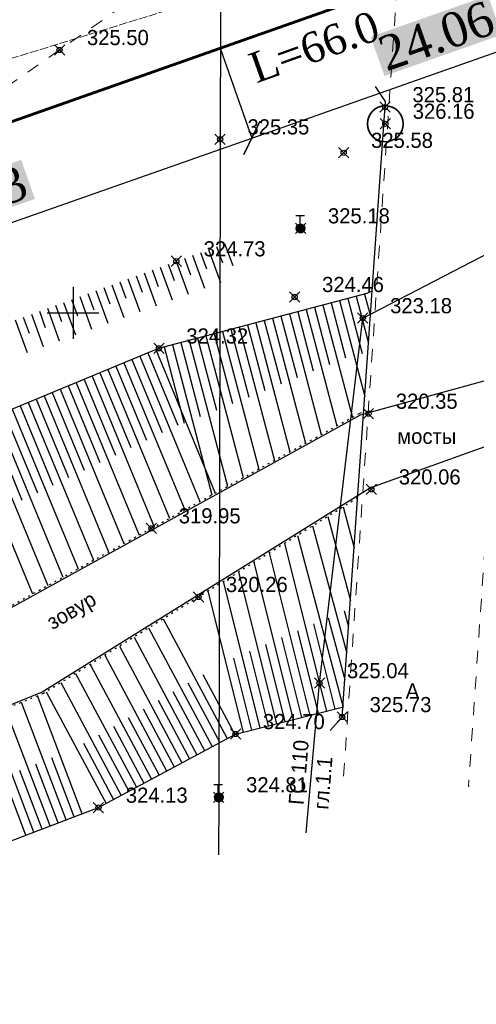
# Model space of a CAD drawing. Header units: metres. Extents: x 703769 to 722343, y 4313031 to 4317457.
# Tile 195 of 256: x 708125 to 708152, y 4314088 to 4314145. Entities that reach past the tile are written whole.
import ezdxf

# ---------------------------------------------------------------- set-up
doc = ezdxf.new("R2010")
doc.units = ezdxf.units.M
doc.header["$LTSCALE"] = 0.5
doc.header["$PDMODE"] = 35
doc.header["$PDSIZE"] = 0.3
for name, pattern in [('Auto_Street_NotBorder_Line_m1', [3, 1.5, -1.5]), ('Commnctn_Electr_VLP_High_Built_m1', [1, 1, 0]), ('ДОРОГИ_СТРОЯЩ', [9, 8, -1]), ('Контура низ откосов  Штриховая 0.1-0.5 - - - - - - -', [0.6, 0.1, -0.5])]:
    doc.linetypes.add(name, pattern=pattern)
for name, color, linetype in [('(001) Сетка', 92, 'Continuous'), ('(004) Точки рельефа', 7, 'Continuous'), ('(013) Газ', 30, 'ИК_Газопровод -------г--------'), ('(016) Кабель', 1, 'Continuous'), ('(019) Связь', 3, 'ИК_КАБ_СВЯЗИ'), ('(025) Дорога', 7, 'Continuous'), ('(027) Гидрография', 7, 'Continuous'), ('(029) Мосты', 7, 'Continuous'), ('(035) Откосы', 7, 'Continuous'), ('(037) Контуры', 7, 'Continuous')]:
    doc.layers.add(name, color=color, linetype=linetype)
doc.layers.add('AUTO#_ROADS_EXIST_L', color=7, linetype='Continuous', lineweight=15, true_color=0x000000)
doc.layers.add('COMMN_OBJCT_ELCTR_L', color=7, linetype='Continuous', true_color=0x000000)
doc.layers.add('ВОДОПРОВОД текст', color=7, linetype='Continuous', lineweight=50)
doc.styles.add('BM-431', font='txt')
doc.styles.add('D-431', font='txt')
doc.styles.get("Standard").update_dxf_attribs({"font": 'times.ttf'})
doc.styles.add('Times New Roman', font='times.ttf')
doc.linetypes.add('ИК_Газопровод -------г--------', pattern='A,9,-0.6,["Г",Standard,S=1.2,R=0,X=0,Y=-0.6],-1.2', length=10.8)
doc.linetypes.add('ИК_КАБ_СВЯЗИ', pattern='A,4,["o",Standard,S=0.5,R=0,X=0,Y=-0.125],4,-2', length=10)
doc.linetypes.add('ИК_Э_КАБ_ВН', pattern='A,8,-2,["<<",Standard,S=1,R=0,X=0,Y=-0.5],8,[">>",Standard,S=1,R=0,X=-1,Y=-0.5],-2', length=20)
doc.dimstyles.new('300', dxfattribs={"dimtxt": 2, "dimasz": 1.5, "dimexe": 0, "dimexo": 0, "dimgap": 1, "dimtad": 1, "dimzin": 0, "dimdsep": 46, "dimtxsty": 'Standard', "dimblk": 'OBLIQUE', "dimcen": 0, "dimclrd": 1, "dimclre": 1, "dimclrt": 1, "dimadec": 1, "dimazin": 0, "dimtfac": 1, "dimtofl": 0, "dimtmove": 0, "dimatfit": 3, "dimfxl": 3, "dimtfill": 2, "dimtfillclr": 7, "dimtolj": 1, "dimtzin": 0, "dimlwd": 25, "dimlwe": -1, "dimarcsym": 0})

# ---------------------------------------------------------------- blocks, each defined once
blk = doc.blocks.new('*X145')
at = {"color": 0}
for p, q in [((9.5, 5.08), (10.49, 5.08)), ((9.5, 5.07), (10.49, 5.07)), ((9.5, 5.06), (10.49, 5.06)), ((9.5, 5.05), (10.49, 5.05)), ((9.5, 5.04), (10.49, 5.04)), ((9.5, 5.03), (10.49, 5.03)), ((9.5, 5.02), (10.5, 5.02)), ((9.5, 5.01), (10.5, 5.01)), ((9.5, 5), (10.5, 5)), ((9.5, 4.99), (10.5, 4.99)), ((9.5, 4.98), (10.5, 4.98)), ((9.5, 4.97), (10.5, 4.97)), ((9.5, 4.96), (10.49, 4.96)), ((9.5, 4.95), (10.49, 4.95)), ((9.5, 4.94), (10.49, 4.94)), ((9.5, 4.93), (10.49, 4.93)), ((9.5, 4.92), (10.49, 4.92)), ((9.5, 4.91), (10.49, 4.91)), ((9.5, 4.9), (10.49, 4.9)), ((9.51, 5.12), (10.48, 5.12)), ((9.51, 5.11), (10.48, 5.11)), ((9.51, 5.1), (10.48, 5.1)), ((9.51, 5.09), (10.49, 5.09)), ((9.51, 4.89), (10.49, 4.89)), ((9.51, 4.88), (10.48, 4.88)), ((9.51, 4.87), (10.48, 4.87)), ((9.51, 4.86), (10.48, 4.86)), ((9.52, 5.16), (10.47, 5.16)), ((9.52, 5.15), (10.47, 5.15)), ((9.52, 5.14), (10.47, 5.14)), ((9.52, 5.13), (10.48, 5.13)), ((9.52, 4.85), (10.48, 4.85)), ((9.52, 4.84), (10.47, 4.84)), ((9.52, 4.83), (10.47, 4.83)), ((9.53, 5.18), (10.46, 5.18)), ((9.53, 5.17), (10.46, 5.17)), ((9.53, 4.82), (10.47, 4.82)), ((9.53, 4.81), (10.46, 4.81)), ((9.53, 4.8), (10.46, 4.8)), ((9.54, 5.2), (10.45, 5.2)), ((9.54, 5.19), (10.46, 5.19)), ((9.54, 4.79), (10.45, 4.79)), ((9.54, 4.78), (10.45, 4.78)), ((9.55, 5.22), (10.44, 5.22)), ((9.55, 5.21), (10.45, 5.21)), ((9.55, 4.77), (10.44, 4.77)), ((9.55, 4.76), (10.44, 4.76)), ((9.56, 5.24), (10.43, 5.24)), ((9.56, 5.23), (10.44, 5.23)), ((9.56, 4.75), (10.43, 4.75)), ((9.56, 4.74), (10.43, 4.74)), ((9.57, 5.26), (10.42, 5.26)), ((9.57, 5.25), (10.43, 5.25)), ((9.57, 4.73), (10.42, 4.73)), ((9.58, 5.27), (10.41, 5.27)), ((9.58, 4.72), (10.41, 4.72)), ((9.58, 4.71), (10.41, 4.71)), ((9.59, 5.29), (10.4, 5.29)), ((9.59, 5.28), (10.41, 5.28)), ((9.59, 4.7), (10.4, 4.7)), ((9.6, 5.3), (10.39, 5.3)), ((9.6, 4.69), (10.39, 4.69)), ((9.61, 5.31), (10.38, 5.31)), ((9.61, 4.68), (10.39, 4.68)), ((9.61, 4.67), (10.38, 4.67)), ((9.62, 5.32), (10.37, 5.32)), ((9.62, 4.66), (10.37, 4.66)), ((9.63, 5.33), (10.37, 5.33)), ((9.63, 4.65), (10.36, 4.65)), ((9.64, 5.34), (10.36, 5.34)), ((9.64, 4.64), (10.35, 4.64)), ((9.65, 5.35), (10.35, 5.35)), ((9.65, 4.63), (10.34, 4.63)), ((9.66, 5.36), (10.34, 5.36)), ((9.66, 4.62), (10.33, 4.62)), ((9.67, 5.37), (10.32, 5.37)), ((9.67, 4.61), (10.32, 4.61)), ((9.68, 5.38), (10.31, 5.38)), ((9.69, 5.39), (10.3, 5.39)), ((9.69, 4.6), (10.31, 4.6)), ((9.7, 4.59), (10.29, 4.59)), ((9.71, 5.4), (10.29, 5.4)), ((9.71, 4.58), (10.28, 4.58)), ((9.72, 5.41), (10.27, 5.41)), ((9.73, 4.57), (10.26, 4.57)), ((9.74, 5.42), (10.26, 5.42)), ((9.75, 5.43), (10.24, 5.43)), ((9.75, 4.56), (10.25, 4.56)), ((9.77, 5.44), (10.22, 5.44)), ((9.79, 5.45), (10.2, 5.45)), ((9.82, 5.46), (10.18, 5.46)), ((9.85, 5.47), (10.15, 5.47)), ((9.88, 5.48), (10.11, 5.48)), ((9.94, 5.49), (10.05, 5.49)), ((9.76, 4.55), (10.23, 4.55)), ((9.78, 4.54), (10.21, 4.54)), ((9.81, 4.53), (10.18, 4.53)), ((9.83, 4.52), (10.16, 4.52)), ((9.87, 4.51), (10.12, 4.51)), ((9.91, 4.5), (10.08, 4.5))]:
    blk.add_line(p, q, dxfattribs=at)
blk = doc.blocks.new('I01070')
at = {"color": 0}
blk.add_circle((0.05, 0.03), 0.5, dxfattribs=at)
blk.add_blockref('*X145', (-9.95, -4.96), dxfattribs=at)
blk = doc.blocks.new('I0195')
at = {"layer": '(016) Кабель', "color": 0, "linetype": 'ИК_Э_КАБ_ВН'}
for p, q in [((-0.275, 0.74), (0.225, 0.74)), ((-0.025, 0.24), (-0.025, 0.74))]:
    blk.add_line(p, q, dxfattribs=at)
at = {"layer": '(016) Кабель', "color": 0, "linetype": 'ИК_Э_КАБ_ВН', "xscale": 0.5, "yscale": 0.5, "zscale": 0.5}
blk.add_blockref('I01070', (-0.025, -0.01), dxfattribs=at)
blk = doc.blocks.new('Setka')
at = {"layer": '(001) Сетка'}
for p, q in [((0, 1.5), (0, -1.5)), ((-1.5, 0), (1.5, 0))]:
    blk.add_line(p, q, dxfattribs=at)
blk = doc.blocks.new('_Oblique')
at = {"color": 0, "linetype": 'ByBlock', "lineweight": -2}
blk.add_line((-0.5, -0.5), (0.5, 0.5), dxfattribs=at)
blk = doc.blocks.new('*D569')
at = {"color": 1, "transparency": 16777216}
for p, q in [((708136.987, 4314143.768), (708138.816, 4314138.565)), ((708105.638, 4314132.749), (708107.467, 4314127.546))]:
    blk.add_line(p, q, dxfattribs=at)
at = {"color": 1, "lineweight": 25, "transparency": 16777216}
blk.add_line((708107.467, 4314127.546), (708138.816, 4314138.565), dxfattribs=at)
at = {"layer": 'Defpoints', "color": 0, "lineweight": 40, "transparency": 16777216}
for p in [(708136.987, 4314143.768), (708138.816, 4314138.565), (708105.638, 4314132.749)]:
    blk.add_point(p, dxfattribs=at)
at = {"color": 1, "lineweight": 25, "transparency": 16777216, "xscale": 1.5, "yscale": 1.5, "zscale": 1.5}
for p, rotation in [((708138.816, 4314138.565), 19.36567732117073), ((708107.467, 4314127.546), 199.3656773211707)]:
    blk.add_blockref('_Oblique', p, dxfattribs=dict(at, rotation=rotation))
at = {"color": 1, "lineweight": 40, "transparency": 16777216, "insert": (708122.471, 4314134.961), "char_height": 2, "attachment_point": 5, "rotation": 19.3657, "bg_fill": 1, "box_fill_scale": 1.1, "bg_fill_color": 7, "bg_fill_true_color": 16777215, "bg_fill_transparency": 0}
blk.add_mtext('\\A1;33.23', dxfattribs=at)
blk = doc.blocks.new('*D570')
at = {"color": 1, "transparency": 16777216}
for p, q in [((708159.684, 4314151.745), (708161.512, 4314146.542)), ((708136.987, 4314143.768), (708138.816, 4314138.565))]:
    blk.add_line(p, q, dxfattribs=at)
at = {"color": 1, "lineweight": 25, "transparency": 16777216}
blk.add_line((708138.816, 4314138.565), (708161.512, 4314146.542), dxfattribs=at)
at = {"layer": 'Defpoints', "color": 0, "lineweight": 40, "transparency": 16777216}
for p in [(708159.684, 4314151.745), (708161.512, 4314146.542), (708136.987, 4314143.768)]:
    blk.add_point(p, dxfattribs=at)
at = {"color": 1, "lineweight": 25, "transparency": 16777216, "xscale": 1.5, "yscale": 1.5, "zscale": 1.5}
for p, rotation in [((708161.512, 4314146.542), 19.36567732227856), ((708138.816, 4314138.565), 199.3656773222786)]:
    blk.add_blockref('_Oblique', p, dxfattribs=dict(at, rotation=rotation))
at = {"color": 1, "lineweight": 40, "transparency": 16777216, "insert": (708149.494, 4314144.459), "char_height": 2, "attachment_point": 5, "rotation": 19.3657, "bg_fill": 1, "box_fill_scale": 1.1, "bg_fill_color": 7, "bg_fill_true_color": 16777215, "bg_fill_transparency": 0}
blk.add_mtext('\\A1;24.06', dxfattribs=at)

msp = doc.modelspace()

# ---------------------------------------------------------------- linework, layer by layer
at = {"layer": '(013) Газ', "elevation": 324.91, "flags": 128}
msp.add_lwpolyline([(708141.958, 4314098.387), (708142.734, 4314107.048), (708145.235, 4314128.151), (708157.774, 4314134.636), (708202.669, 4314194.355), (708211.587, 4314197.823)], dxfattribs=at)
at = {"layer": '(019) Связь', "elevation": 324.516, "flags": 128}
msp.add_lwpolyline([(708317.145, 4316324.221), (708301.016, 4316142.912), (708256.741, 4315645.198), (708241.57, 4315465.518), (708189.214, 4314845.558), (708166.334, 4314514.295), (708160.318, 4314448.76), (708146.619, 4314291.453), (708137.034, 4314165.721), (708137.034, 4314165.721), (708137.034, 4314165.721), (708136.895, 4314100.448), (708136.888, 4314097.122)], dxfattribs=at)
at = {"layer": '(027) Гидрография', "color": 4}
for points, elevation in [([(707567.997, 4313942.938), (707572.213, 4313944.049), (707620.984, 4313956.898), (707772.66, 4313996.949), (707924.336, 4314045.143), (708024.512, 4314076.588), (708124.69, 4314111.302), (708133.047, 4314115.911), (708145.112, 4314122.565), (708157.025, 4314125.829), (708191.793, 4314145.156)], 319.341), ([(708191.803, 4314139.267), (708158.102, 4314122.799), (708145.691, 4314118.338), (708135.673, 4314112.113), (708126.68, 4314106.524), (708080.551, 4314087.826)], 319.703)]:
    msp.add_lwpolyline(points, dxfattribs=dict(at, elevation=elevation))
at = {"layer": '(029) Мосты', "elevation": 325.435, "flags": 128}
msp.add_lwpolyline([(708143.343, 4314104.298), (708144.044, 4314105.086), (708146.549, 4314140.675), (708145.965, 4314141.553)], dxfattribs=at)
at = {"layer": '(035) Откосы'}
for p, q in [((708136.772, 4314132.295, 324.272), (708137.12, 4314131.341, 324.272)), ((708137.239, 4314132.465, 324.272), (708137.705, 4314131.187, 324.272)), ((708135.374, 4314131.785, 324.272), (708136.068, 4314129.881, 324.272)), ((708135.84, 4314131.955, 324.272), (708136.187, 4314131.002, 324.272)), ((708136.306, 4314132.125, 324.272), (708137.002, 4314130.218, 324.272)), ((708133.509, 4314131.105, 324.272), (708134.201, 4314129.206, 324.272)), ((708133.975, 4314131.275, 324.272), (708134.322, 4314130.325, 324.272)), ((708134.441, 4314131.445, 324.272), (708135.135, 4314129.544, 324.272)), ((708134.908, 4314131.615, 324.272), (708135.255, 4314130.664, 324.272)), ((708132.11, 4314130.595, 324.272), (708132.456, 4314129.647, 324.272)), ((708132.577, 4314130.765, 324.272), (708133.268, 4314128.869, 324.272)), ((708133.043, 4314130.935, 324.272), (708133.389, 4314129.986, 324.272)), ((708130.712, 4314130.084, 324.272), (708131.401, 4314128.195, 324.272)), ((708131.178, 4314130.254, 324.272), (708131.523, 4314129.309, 324.272)), ((708131.644, 4314130.424, 324.272), (708132.335, 4314128.532, 324.272)), ((708128.847, 4314129.404, 324.272), (708129.534, 4314127.52, 324.272)), ((708129.313, 4314129.574, 324.272), (708129.657, 4314128.631, 324.272)), ((708129.779, 4314129.744, 324.272), (708130.468, 4314127.857, 324.272)), ((708130.246, 4314129.914, 324.272), (708130.59, 4314128.97, 324.272)), ((708144.851, 4314129.418, 323.57), (708145.566, 4314126.711, 323.57)), ((708145.335, 4314129.546, 323.57), (708145.675, 4314128.258, 323.57)), ((708145.792, 4314129.741, 323.57), (708145.781, 4314129.763, 323.57)), ((708127.448, 4314128.894, 324.272), (708127.791, 4314127.954, 324.272)), ((708127.915, 4314129.064, 324.272), (708128.601, 4314127.183, 324.272)), ((708128.381, 4314129.234, 324.272), (708128.724, 4314128.293, 324.272)), ((708142.917, 4314128.908, 323.57), (708144.632, 4314122.415, 323.57)), ((708143.401, 4314129.036, 323.57), (708144.242, 4314125.85, 323.57)), ((708143.884, 4314129.163, 323.57), (708145.348, 4314123.618, 323.57)), ((708144.368, 4314129.291, 323.57), (708145.208, 4314126.108, 323.57)), ((708126.05, 4314128.384, 324.272), (708126.734, 4314126.508, 324.272)), ((708126.516, 4314128.554, 324.272), (708126.858, 4314127.615, 324.272)), ((708126.982, 4314128.724, 324.272), (708127.667, 4314126.845, 324.272)), ((708140.5, 4314128.27, 323.57), (708141.437, 4314124.72, 323.57)), ((708140.984, 4314128.398, 323.57), (708142.826, 4314121.419, 323.57)), ((708141.467, 4314128.525, 323.57), (708142.372, 4314125.096, 323.57)), ((708141.951, 4314128.653, 323.57), (708143.729, 4314121.917, 323.57)), ((708142.434, 4314128.78, 323.57), (708143.307, 4314125.473, 323.57)), ((708125.117, 4314128.044, 324.272), (708125.801, 4314126.171, 324.272)), ((708125.584, 4314128.214, 324.272), (708125.925, 4314127.277, 324.272)), ((708138.567, 4314127.759, 323.57), (708139.568, 4314123.967, 323.57)), ((708139.05, 4314127.887, 323.57), (708141.02, 4314120.423, 323.57)), ((708139.533, 4314128.015, 323.57), (708140.503, 4314124.343, 323.57)), ((708140.017, 4314128.142, 323.57), (708141.923, 4314120.921, 323.57)), ((708136.149, 4314127.121, 323.57), (708138.312, 4314118.929, 323.57)), ((708136.633, 4314127.249, 323.57), (708137.698, 4314123.214, 323.57)), ((708137.116, 4314127.377, 323.57), (708139.215, 4314119.427, 323.57)), ((708137.6, 4314127.504, 323.57), (708138.633, 4314123.59, 323.57)), ((708138.083, 4314127.632, 323.57), (708140.118, 4314119.925, 323.57)), ((708134.216, 4314126.611, 323.57), (708136.506, 4314117.933, 323.57)), ((708134.699, 4314126.739, 323.57), (708135.828, 4314122.46, 323.57)), ((708135.183, 4314126.866, 323.57), (708137.409, 4314118.431, 323.57)), ((708135.666, 4314126.994, 323.57), (708136.763, 4314122.837, 323.57)), ((708132.795, 4314126.14, 323.57), (708134.523, 4314121.966, 323.57)), ((708133.257, 4314126.331, 323.57), (708136.691, 4314118.035, 323.57)), ((708133.732, 4314126.483, 323.57), (708134.894, 4314122.084, 323.57)), ((708131.409, 4314125.566, 323.57), (708134.929, 4314117.063, 323.57)), ((708131.871, 4314125.758, 323.57), (708133.62, 4314121.532, 323.57)), ((708132.333, 4314125.949, 323.57), (708135.81, 4314117.549, 323.57)), ((708130.023, 4314124.993, 323.57), (708131.815, 4314120.663, 323.57)), ((708130.485, 4314125.184, 323.57), (708134.048, 4314116.577, 323.57)), ((708130.947, 4314125.375, 323.57), (708132.718, 4314121.098, 323.57)), ((708128.637, 4314124.419, 323.57), (708132.285, 4314115.605, 323.57)), ((708129.099, 4314124.61, 323.57), (708130.913, 4314120.229, 323.57)), ((708129.561, 4314124.801, 323.57), (708133.167, 4314116.091, 323.57)), ((708127.251, 4314123.845, 323.57), (708129.108, 4314119.361, 323.57)), ((708127.713, 4314124.036, 323.57), (708131.404, 4314115.119, 323.57)), ((708128.175, 4314124.228, 323.57), (708130.01, 4314119.795, 323.57)), ((708125.865, 4314123.272, 323.57), (708129.642, 4314114.147, 323.57)), ((708126.327, 4314123.463, 323.57), (708128.205, 4314118.927, 323.57)), ((708126.789, 4314123.654, 323.57), (708130.523, 4314114.633, 323.57)), ((708124.479, 4314122.698, 323.57), (708126.4, 4314118.058, 323.57)), ((708124.941, 4314122.889, 323.57), (708128.761, 4314113.662, 323.57)), ((708125.403, 4314123.08, 323.57), (708127.302, 4314118.492, 323.57)), ((708123.093, 4314122.124, 323.57), (708126.999, 4314112.69, 323.57)), ((708123.555, 4314122.315, 323.57), (708125.497, 4314117.624, 323.57)), ((708124.017, 4314122.507, 323.57), (708127.88, 4314113.176, 323.57)), ((708122.17, 4314121.742, 323.57), (708126.118, 4314112.204, 323.57)), ((708144.1, 4314117.232, 323.838), (708144.733, 4314114.87, 323.838)), ((708143.216, 4314116.682, 323.838), (708144.518, 4314111.822, 323.838)), ((708142.332, 4314116.133, 323.838), (708144.304, 4314108.775, 323.838)), ((708141.449, 4314115.584, 323.838), (708144.106, 4314105.665, 323.838)), ((708140.712, 4314115.126, 323.838), (708143.14, 4314105.422, 323.838)), ((708138.936, 4314114.022, 323.838), (708141.209, 4314104.939, 323.838)), ((708139.824, 4314114.574, 323.838), (708142.174, 4314105.18, 323.838)), ((708138.047, 4314113.47, 323.838), (708140.243, 4314104.697, 323.838)), ((708137.159, 4314112.918, 323.838), (708139.277, 4314104.455, 323.838)), ((708136.271, 4314112.366, 323.838), (708138.311, 4314104.213, 323.838)), ((708144.161, 4314111.23, 323.838), (708144.411, 4314110.299, 323.838)), ((708133.688, 4314110.761, 323.838), (708137.393, 4314103.848, 323.838)), ((708143.239, 4314110.826, 323.838), (708144.196, 4314107.251, 323.838)), ((708132.84, 4314110.235, 323.838), (708136.515, 4314103.377, 323.838)), ((708141.463, 4314110.076, 323.838), (708142.657, 4314105.301, 323.838)), ((708142.39, 4314110.473, 323.838), (708143.623, 4314105.543, 323.838)), ((708131.993, 4314109.708, 323.838), (708135.638, 4314102.907, 323.838)), ((708140.536, 4314109.679, 323.838), (708141.692, 4314105.059, 323.838)), ((708131.145, 4314109.181, 323.838), (708134.76, 4314102.437, 323.838)), ((708138.681, 4314108.885, 323.838), (708139.76, 4314104.576, 323.838)), ((708139.608, 4314109.282, 323.838), (708140.726, 4314104.818, 323.838)), ((708130.298, 4314108.655, 323.838), (708133.882, 4314101.966, 323.838)), ((708137.754, 4314108.488, 323.838), (708138.794, 4314104.334, 323.838)), ((708129.451, 4314108.128, 323.838), (708133.005, 4314101.496, 323.838)), ((708128.603, 4314107.601, 323.838), (708132.127, 4314101.026, 323.838)), ((708135.972, 4314107.554, 323.838), (708137.832, 4314104.083, 323.838)), ((708127.756, 4314107.075, 323.838), (708131.249, 4314100.555, 323.838)), ((708135.109, 4314107.055, 323.838), (708136.954, 4314103.612, 323.838)), ((708129, 4314099.494, 323.838), (708126.405, 4314106.306, 323.838)), ((708126.908, 4314106.548, 323.838), (708130.372, 4314100.085, 323.838)), ((708133.384, 4314106.058, 323.838), (708135.199, 4314102.672, 323.838)), ((708134.246, 4314106.557, 323.838), (708136.076, 4314103.142, 323.838)), ((708127.133, 4314098.784, 323.838), (708124.554, 4314105.556, 323.838)), ((708128.067, 4314099.139, 323.838), (708125.48, 4314105.931, 323.838)), ((708132.521, 4314105.56, 323.838), (708134.321, 4314102.202, 323.838)), ((708126.2, 4314098.428, 323.838), (708123.628, 4314105.181, 323.838)), ((708131.659, 4314105.061, 323.838), (708133.443, 4314101.731, 323.838)), ((708130.796, 4314104.563, 323.838), (708132.566, 4314101.261, 323.838)), ((708129.934, 4314104.064, 323.838), (708131.688, 4314100.791, 323.838)), ((708129.071, 4314103.566, 323.838), (708130.811, 4314100.32, 323.838)), ((708128.533, 4314099.317, 323.838), (708127.238, 4314102.718, 323.838)), ((708127.6, 4314098.961, 323.838), (708126.308, 4314102.352, 323.838)), ((708125.734, 4314098.25, 323.838), (708124.45, 4314101.622, 323.838)), ((708126.667, 4314098.606, 323.838), (708125.379, 4314101.987, 323.838))]:
    msp.add_line(p, q, dxfattribs=at)
at = {"layer": '(035) Откосы', "flags": 128}
for points, elevation in [([(707565.599, 4313950.829), (707622.053, 4313968.013), (707672.002, 4313982.133), (707718.643, 4313996.565), (707813.86, 4314023.834), (707881.96, 4314043.723), (707919.958, 4314056.418), (707981.907, 4314074.04), (708022.015, 4314086.08), (708079.55, 4314104.1), (708133.435, 4314126.405), (708145.499, 4314129.589), (708145.779, 4314129.735)], 323.57), ([(708082.807, 4314081.901), (708129.933, 4314099.85), (708137.869, 4314104.103), (708144.042, 4314105.648), (708144.084, 4314105.659)], 323.838)]:
    msp.add_lwpolyline(points, dxfattribs=dict(at, elevation=elevation))
at = {"layer": '(035) Откосы', "linetype": 'Контура низ откосов  Штриховая 0.1-0.5 - - - - - - -'}
for points, elevation in [([(707567.972, 4313943.035), (707572.188, 4313944.146), (707620.959, 4313956.995), (707772.632, 4313997.046), (707924.306, 4314045.238), (708024.481, 4314076.683), (708124.649, 4314111.394), (708132.999, 4314115.999), (708145.074, 4314122.659), (708145.285, 4314122.716)], 319.341), ([(708144.935, 4314117.751), (708135.726, 4314112.028), (708126.733, 4314106.439), (708080.586, 4314087.733)], 319.703)]:
    msp.add_lwpolyline(points, dxfattribs=dict(at, elevation=elevation))
at = {"color": 7, "lineweight": 60, "flags": 128}
msp.add_lwpolyline([(708240.115, 4314986.119), (708237.465, 4314926.667), (708235.809, 4314899.895), (708234.498, 4314869.618), (708230.06, 4314781.67), (708228.958, 4314757.378), (708223.359, 4314737.037), (708204.558, 4314523.813), (708196.059, 4314424.814), (708184.899, 4314294.752), (708174.557, 4314166.154), (708168.436, 4314154.821), (708168.436, 4314154.821), (708086.138, 4314125.895), (708037.269, 4314109.069), (708002.488, 4314098.284), (708002.488, 4314098.284), (707913.651, 4314069.236), (707865.757, 4314055.085), (707817.896, 4314040.633), (707721.771, 4314013.098), (707673.615, 4313999.646), (707633.375, 4313988.405), (707625.006, 4314019.638)], dxfattribs=at)
at = {"color": 2, "lineweight": 35}
msp.add_circle((708146.541, 4314139.392, 325.863), 1.041, dxfattribs=at)
at = {"color": 0, "linetype": 'ByBlock', "lineweight": -2, "transparency": 16777216}
for p in [(708127.683, 4314143.657, 325.497), (708146.526, 4314140.354, 325.811), (708146.541, 4314139.392, 326.158), (708136.976, 4314138.493, 325.347), (708144.132, 4314137.712, 325.58), (708141.635, 4314133.347, 325.184), (708134.441, 4314131.445, 324.726), (708141.295, 4314129.375, 324.456), (708145.235, 4314128.151, 323.179), (708133.435, 4314126.405, 324.317), (708145.562, 4314122.627, 320.349), (708145.735, 4314118.248, 320.06), (708132.999, 4314115.999, 319.947), (708135.726, 4314112.028, 320.262), (708142.734, 4314107.048, 325.037), (708144.044, 4314105.086, 325.73), (708137.869, 4314104.103, 324.701), (708136.895, 4314100.448, 324.811), (708129.933, 4314099.85, 324.133)]:
    msp.add_point(p, dxfattribs=at)
at = {"layer": 'AUTO#_ROADS_EXIST_L', "linetype": 'Auto_Street_NotBorder_Line_m1', "lineweight": 15, "flags": 128}
for points, elevation in [([(708224.294, 4314456.3), (708180.696, 4314455.623), (708176.731, 4314409.068), (708161.505, 4314228.935), (708156.923, 4314181.727), (708151.352, 4314101.06), (708151.403, 4314101.11)], -0.295), ([(708144.126, 4314101.66), (708144.126, 4314101.66), (708147.799, 4314155.94), (708135.298, 4314148.952), (708115.34, 4314135.075), (708068.41, 4314115.297), (708018.295, 4314097.841), (707981.449, 4314086.907), (707918.088, 4314066.26), (707879.635, 4314055.103), (707812.555, 4314033.812), (707561.451, 4313964.457)], 325.994)]:
    msp.add_lwpolyline(points, dxfattribs=dict(at, elevation=elevation))
at = {"layer": 'COMMN_OBJCT_ELCTR_L', "linetype": 'Commnctn_Electr_VLP_High_Built_m1', "lineweight": 20, "elevation": 326.168, "flags": 128}
msp.add_lwpolyline([(707559.857, 4313969.694), (707591.057, 4313978.499), (707653.95, 4313997.449), (707719.826, 4314017.456), (707783.035, 4314036.883), (707846.224, 4314056.716), (707914.765, 4314078.05), (707979.96, 4314098.279), (708042.477, 4314117.716), (708135.818, 4314146.539), (708166.739, 4314158.079), (708194.357, 4314168.719), (708173.508, 4314249.294)], dxfattribs=at)

# ---------------------------------------------------------------- block references
at = {"layer": '(001) Сетка'}
msp.add_blockref('Setka', (708128.465, 4314128.456), dxfattribs=at)
at = {"layer": '(019) Связь', "color": 0}
for p in [(708141.635, 4314133.337, 324.516), (708136.895, 4314100.438, 324.516)]:
    msp.add_blockref('I0195', p, dxfattribs=at)

# ---------------------------------------------------------------- texts
at = {"layer": '(004) Точки рельефа', "style": 'D-431'}
for s, p in [('325.50', (708129.269, 4314143.94, 325.497)), ('325.81', (708148.112, 4314140.637, 325.811)), ('326.16', (708148.127, 4314139.677, 326.158)), ('325.35', (708138.562, 4314138.774, 325.347)), ('325.58', (708145.718, 4314137.995, 325.58)), ('325.18', (708143.221, 4314133.63, 325.184)), ('324.73', (708136.027, 4314131.724, 324.726)), ('324.46', (708142.881, 4314129.66, 324.456)), ('323.18', (708146.821, 4314128.434, 323.179)), ('324.32', (708135.021, 4314126.684, 324.317)), ('320.35', (708147.148, 4314122.909, 320.349)), ('320.06', (708147.321, 4314118.533, 320.06)), ('319.95', (708134.585, 4314116.283, 319.947)), ('320.26', (708137.312, 4314112.313, 320.262)), ('325.04', (708144.32, 4314107.33, 325.037)), ('325.73', (708145.63, 4314105.367, 325.73)), ('324.70', (708139.455, 4314104.385, 324.701)), ('324.81', (708138.481, 4314100.731, 324.811)), ('324.13', (708131.519, 4314100.129, 324.133))]:
    msp.add_text(s, height=0.875, dxfattribs=at).set_placement(p)
at = {"layer": '(013) Газ', "color": 0, "linetype": 'Continuous', "style": 'D-431'}
for s, p in [('ГС 110', (708141.809, 4314099.979, -0.295)), ('гл.1.1', (708143.239, 4314099.71, -0.295))]:
    msp.add_text(s, height=0.875, rotation=85.3571, dxfattribs=at).set_placement(p)
at = {"layer": '(025) Дорога', "linetype": 'ДОРОГИ_СТРОЯЩ', "style": 'BM-431'}
msp.add_text('A', height=0.875, dxfattribs=at).set_placement((708147.722, 4314106.153, -0.295))
at = {"layer": '(037) Контуры', "color": 0, "linetype": 'ByBlock', "style": 'BM-431'}
msp.add_text('мосты', height=0.875, dxfattribs=at).set_placement((708147.233, 4314120.879, -0.295))
msp.add_text('зовур', height=0.875, rotation=30.3247, dxfattribs=at).set_placement((708127.271, 4314110.104, -0.295))

# ---------------------------------------------------------------- next in the draw order: texts
at = {"layer": 'ВОДОПРОВОД текст', "color": 7, "linetype": 'Continuous', "lineweight": 50, "insert": (708142.43, 4314143.829, 41.38), "char_height": 1.75, "width": 7.48307, "attachment_point": 5, "rotation": 19.6467, "style": 'Times New Roman', "bg_fill": 3, "box_fill_scale": 1, "bg_fill_color": 256, "bg_fill_transparency": 16714492}
msp.add_mtext('L=66.0', dxfattribs=at)

# ---------------------------------------------------------------- next in the draw order: dimensions: what is measured, and where the dimension line sits
at = {"color": 1, "lineweight": 40}
for p1, p2, picture, middle in [((708136.987, 4314143.768), (708159.684, 4314151.745), '*D570', (708149.494, 4314144.459)), ((708105.638, 4314132.749), (708136.987, 4314143.768), '*D569', (708122.471, 4314134.961))]:
    dim = msp.add_aligned_dim(p1=p1, p2=p2, distance=-5.515, dimstyle='300', dxfattribs=at)
    dim.commit()
    dim.dimension.update_dxf_attribs({"geometry": picture, "text_midpoint": middle})

doc.saveas('drawing.dxf')
